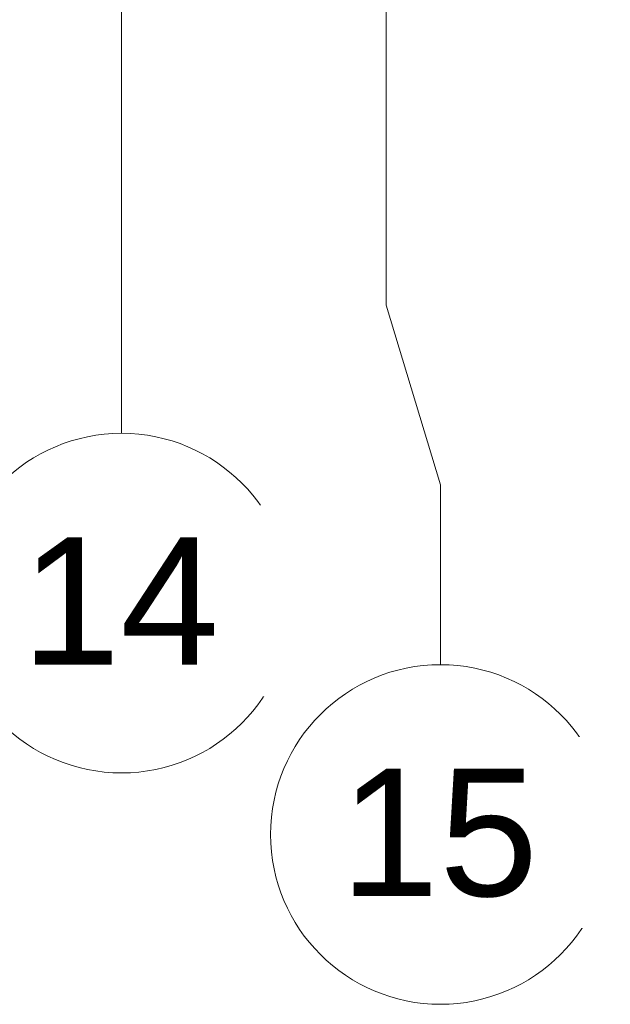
# Model space of a CAD drawing. Header units: millimetres. Extents: x 157133 to 260102, y -21587 to 34582.
# Tile 17 of 65: x 173410 to 175496, y 2574 to 6053. Entities that reach past the tile are written whole.
import ezdxf

# ---------------------------------------------------------------- set-up
doc = ezdxf.new("R2010")
doc.units = ezdxf.units.MM
doc.linetypes.add('Osa', pattern=[2000, 1000, -500, 0, -500])
doc.linetypes.add('Čerchovaná 20mm', pattern=[3000, 2000, -500, 0, -500])
doc.layers.add('CA_OSY', color=5, linetype='Osa', lineweight=9)
doc.layers.add('CA_TEXT35', color=62, linetype='Continuous', lineweight=9)
doc.styles.add('Arial_2', font='arial.ttf', dxfattribs={"height": 450})

# ---------------------------------------------------------------- blocks, each defined once
blk = doc.blocks.new('Osnova - Bublina osnovy 12mm-4850-PŮDORYS _8_000 _ vestavek V7')
at = {"layer": 'CA_TEXT35'}
blk.add_circle((0, 0), 6, dxfattribs=at)

msp = doc.modelspace()

# ---------------------------------------------------------------- linework, layer by layer
at = {"layer": 'CA_OSY', "linetype": 'Čerchovaná 20mm'}
for p, q in [((173770, 4591.5), (173770, 33382.5)), ((174705, 5044), (174705, 32112.5))]:
    msp.add_line(p, q, dxfattribs=at)
at = {"layer": 'CA_OSY', "linetype": 'Continuous'}
for p, q in [((174705, 5044), (174896.2, 4409)), ((174896.2, 4409), (174896.2, 3774))]:
    msp.add_line(p, q, dxfattribs=at)

# ---------------------------------------------------------------- block references
at = {"layer": 'CA_TEXT35', "xscale": 99.99999999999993, "yscale": 99.99999999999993, "zscale": 99.99999999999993}
for p in [(173770, 3991.5), (174896.2, 3174)]:
    msp.add_blockref('Osnova - Bublina osnovy 12mm-4850-PŮDORYS _8_000 _ vestavek V7', p, dxfattribs=at)

# ---------------------------------------------------------------- next in the draw order: texts
at = {"layer": 'CA_TEXT35', "char_height": 450, "width": 849.789, "attachment_point": 1, "style": 'Arial_2', "bg_fill": 3, "box_fill_scale": 1.25, "bg_fill_color": 256, "bg_fill_true_color": 13158600, "bg_fill_transparency": 0}
for s, insert in [('14', (173415.9, 4224.1)), ('15', (174542.1, 3406.5))]:
    msp.add_mtext(s, dxfattribs=dict(at, insert=insert))

doc.saveas('drawing.dxf')
